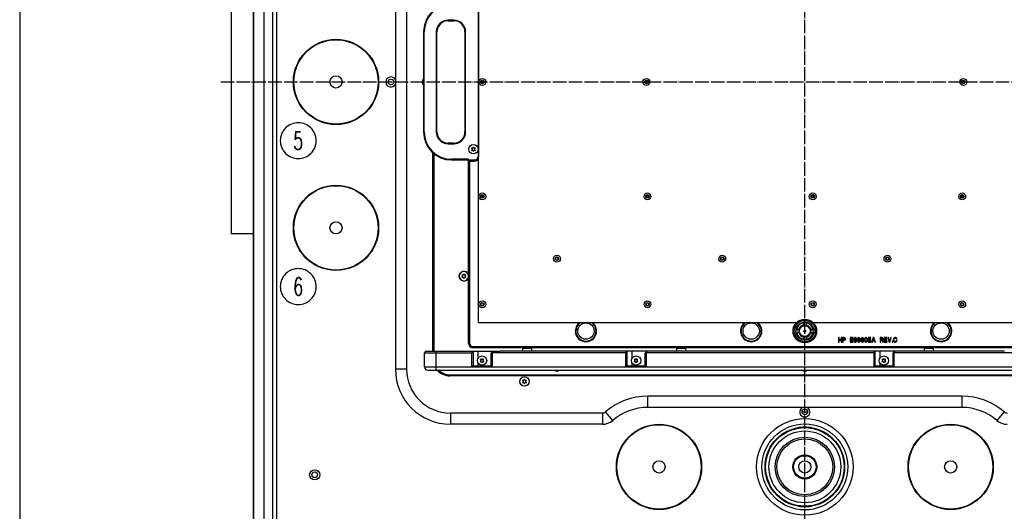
# Model space of a CAD drawing. Extents: x -1763 to 4575, y -3429 to 1051.
# Tile 171 of 174: x 3200 to 4078, y -523 to -85. Entities that reach past the tile are written whole.
import ezdxf

# ---------------------------------------------------------------- set-up
doc = ezdxf.new("R2010")
doc.units = 0
doc.linetypes.add('DOT_CENTER', pattern=[14, 12, -1, 0, -1])
doc.layers.get('0').update_dxf_attribs({"linetype": 'CONTINUOUS'})
doc.layers.add('1', color=7, linetype='CONTINUOUS')
doc.layers.add('VOLL3', color=7, linetype='CONTINUOUS')
doc.styles.add('CONVERTER_1', font='txt.shx', dxfattribs={"width": 0.63})

# ---------------------------------------------------------------- blocks, each defined once
blk = doc.blocks.new('GABEL_TOP__597', base_point=(3379.33, 771.98))
at = {"layer": '1', "color": 3, "linetype": 'DOT_CENTER'}
for p, q in [((3900, -660.67), (3900, 380.67)), ((3379.33, -140), (4420.67, -140))]:
    blk.add_line(p, q, dxfattribs=at)
at = {"layer": '1', "color": 3, "linetype": 'CONTINUOUS'}
for p, q in [((3408.55, -275), (3408.45, 251.95)), ((3388.55, -275), (3408.55, -275))]:
    blk.add_line(p, q, dxfattribs=at)
at = {"layer": 'VOLL3', "color": 3, "linetype": 'CONTINUOUS'}
blk.add_line((3388.55, 486.45), (3388.55, -275), dxfattribs=at)
blk = doc.blocks.new('MANI_TOPVIEW__598', base_point=(3048.16, 2211.42))
at = {"layer": '1'}
blk.add_blockref('GABEL_TOP__597', (3379.33, 771.98), dxfattribs=at)
blk = doc.blocks.new('TH_B__599', base_point=(4283.11, 1752.2))
at = {"color": 7, "linetype": 'CONTINUOUS'}
for p, q in [((3408.85, -546.65), (3408.85, 266.65)), ((3417.85, -546.65), (3417.85, 266.65)), ((3425.26, 266.66), (3425.26, -546.66)), ((3429.12, -546.61), (3429.12, 266.61)), ((3408.55, -531.95), (3408.55, 251.95)), ((3535, 116), (3535, -396)), ((3545, 116), (3545, -396)), ((3609.17, -354.63), (3609.17, 74.63)), ((3609, -74), (3609, -206)), ((3587, -84.9), (3582, -84.9)), ((3582, -85.5), (3582, -84.9)), ((3582, -85.5), (3587, -85.5)), ((3587, -84.9), (3587, -85.5)), ((3560, -95.5), (3560, -184.5)), ((3560.6, -95.5), (3560, -95.5)), ((3560.6, -184.5), (3560.6, -95.5)), ((3571.4, -95.5), (3571.4, -184.5)), ((3571.4, -95.5), (3572, -95.5)), ((3572, -184.5), (3572, -95.5)), ((3597, -95.5), (3597, -184.5)), ((3597.6, -95.5), (3597, -95.5)), ((3597.6, -184.5), (3597.6, -95.5)), ((3560.6, -184.5), (3560, -184.5)), ((3571.4, -184.5), (3572, -184.5)), ((3597, -184.5), (3597.6, -184.5)), ((3587, -194.5), (3582, -194.5)), ((3582, -194.5), (3582, -195.1)), ((3582, -195.1), (3587, -195.1)), ((3587, -195.1), (3587, -194.5)), ((3604, -199.13), (3602.77, -199)), ((3602.77, -199), (3603.5, -200)), ((3603.5, -200), (3602.77, -201)), ((3602.77, -201), (3604, -200.87)), ((3604.5, -198), (3604, -199.13)), ((3604, -200.87), (3604.5, -202)), ((3605, -199.13), (3604.5, -198)), ((3604.5, -202), (3605, -200.87)), ((3606.23, -199), (3605, -199.13)), ((3605, -200.87), (3606.23, -201)), ((3605.5, -200), (3606.23, -199)), ((3606.23, -201), (3605.5, -200)), ((3568.2, -379.8), (3568.2, -203.01)), ((3569.1, -203.79), (3569.1, -379.8)), ((3600, -208.9), (3585, -208.9)), ((3585, -208.9), (3585, -209.5)), ((3585, -209.5), (3605.5, -209.5)), ((3600, -372.8), (3600, -208.9)), ((3600, -210), (3605.5, -210)), ((3601, -210.5), (3600.5, -210)), ((3601, -210.5), (3605.5, -210.5)), ((3601, -210.5), (3601, -218.7)), ((3605.5, -210.5), (3605.5, -210)), ((3601, -218.7), (3601, -357.1)), ((3613.49, -242.28), (3613.61, -242.28)), ((3613.49, -242.48), (3613.54, -242.48)), ((3760.81, -242.28), (3760.93, -242.28)), ((3760.81, -242.48), (3760.86, -242.48)), ((3908.13, -242.28), (3908.25, -242.28)), ((3908.13, -242.48), (3908.18, -242.48)), ((4039.07, -242.28), (4039.19, -242.28)), ((4039.14, -242.48), (4039.19, -242.48)), ((3595.5, -312.18), (3594.27, -312.05)), ((3594.27, -312.05), (3595, -313.05)), ((3595, -313.05), (3594.27, -314.05)), ((3594.27, -314.05), (3595.5, -313.92)), ((3596, -311.05), (3595.5, -312.18)), ((3595.5, -313.92), (3596, -315.05)), ((3596.5, -312.18), (3596, -311.05)), ((3596, -315.05), (3596.5, -313.92)), ((3597.73, -312.05), (3596.5, -312.18)), ((3596.5, -313.92), (3597.73, -314.05)), ((3597, -313.05), (3597.73, -312.05)), ((3597.73, -314.05), (3597, -313.05)), ((3601, -357.1), (3601, -372.8)), ((3892.92, -354.63), (3609.17, -354.63)), ((3898.5, -354.74), (3898.5, -354.09)), ((3898.5, -354.74), (3898.5, -356.71)), ((3898.5, -356.71), (3898.5, -357.18)), ((3898.5, -357.2), (3898.5, -357.18)), ((3898.8, -356.73), (3898.8, -354.04)), ((3901.2, -354.04), (3901.2, -356.73)), ((3901.5, -357.2), (3901.5, -354.09)), ((4190.83, -354.63), (3907.08, -354.63)), ((3892.07, -360.77), (3894.75, -360.77)), ((3894.75, -363.17), (3892.07, -363.17)), ((3895.23, -360.47), (3892.12, -360.47)), ((3895.23, -363.47), (3892.12, -363.47)), ((3898.5, -366.74), (3898.5, -369.85)), ((3898.8, -369.91), (3898.8, -367.22)), ((3901.2, -367.22), (3901.2, -369.91)), ((3901.5, -366.74), (3901.5, -369.85)), ((3907.88, -360.47), (3904.77, -360.47)), ((3904.77, -363.47), (3907.88, -363.47)), ((3905.25, -360.77), (3907.93, -360.77)), ((3907.93, -363.17), (3905.25, -363.17)), ((3930.5, -367.8), (3930, -367.8)), ((3930, -367.8), (3930, -371.8)), ((3930.5, -369.5), (3930.5, -367.8)), ((3932.34, -367.8), (3932.34, -369.5)), ((3932.83, -367.8), (3932.34, -367.8)), ((3932.83, -371.8), (3932.83, -367.8)), ((3935.13, -367.8), (3933.55, -367.8)), ((3933.55, -367.8), (3933.55, -371.8)), ((3934.05, -369.7), (3934.05, -368.3)), ((3934.05, -368.3), (3934.99, -368.3)), ((3934.99, -368.3), (3935.26, -368.35)), ((3935.49, -367.85), (3935.13, -367.8)), ((3935.26, -368.35), (3935.49, -368.45)), ((3935.76, -368), (3935.49, -367.85)), ((3935.49, -368.45), (3935.62, -368.6)), ((3935.62, -368.6), (3935.71, -368.85)), ((3935.94, -368.2), (3935.76, -368)), ((3936.12, -368.5), (3935.94, -368.2)), ((3936.16, -368.85), (3936.12, -368.5)), ((3943.05, -367.8), (3940.48, -367.8)), ((3940.48, -367.8), (3940.48, -371.8)), ((3940.98, -369.5), (3940.98, -368.3)), ((3940.98, -368.3), (3943.05, -368.3)), ((3943.05, -368.3), (3943.05, -367.8)), ((3943.99, -368.6), (3943.9, -368.85)), ((3944.08, -368.4), (3943.99, -368.6)), ((3944.22, -368.2), (3944.08, -368.4)), ((3944.35, -368.05), (3944.22, -368.2)), ((3944.49, -367.95), (3944.35, -368.05)), ((3944.44, -368.7), (3944.53, -368.55)), ((3944.71, -367.85), (3944.49, -367.95)), ((3944.53, -368.55), (3944.71, -368.4)), ((3944.89, -367.8), (3944.71, -367.85)), ((3944.71, -368.4), (3944.89, -368.3)), ((3945.21, -367.8), (3944.89, -367.8)), ((3944.89, -368.3), (3945.21, -368.3)), ((3945.39, -367.85), (3945.21, -367.8)), ((3945.21, -368.3), (3945.39, -368.4)), ((3945.61, -367.95), (3945.39, -367.85)), ((3945.39, -368.4), (3945.57, -368.55)), ((3945.57, -368.55), (3945.66, -368.7)), ((3945.75, -368.05), (3945.61, -367.95)), ((3945.88, -368.2), (3945.75, -368.05)), ((3946.02, -368.4), (3945.88, -368.2)), ((3946.11, -368.6), (3946.02, -368.4)), ((3946.15, -368.85), (3946.11, -368.6)), ((3947.01, -368.6), (3946.92, -368.9)), ((3947.1, -368.4), (3947.01, -368.6)), ((3947.23, -368.2), (3947.1, -368.4)), ((3947.37, -368.05), (3947.23, -368.2)), ((3947.5, -367.95), (3947.37, -368.05)), ((3947.46, -368.7), (3947.55, -368.55)), ((3947.73, -367.85), (3947.5, -367.95)), ((3947.55, -368.55), (3947.73, -368.4)), ((3947.95, -367.8), (3947.73, -367.85)), ((3947.73, -368.4), (3947.95, -368.3)), ((3948.18, -367.8), (3947.95, -367.8)), ((3947.95, -368.3), (3948.18, -368.3)), ((3948.4, -367.85), (3948.18, -367.8)), ((3948.18, -368.3), (3948.4, -368.4)), ((3948.63, -367.95), (3948.4, -367.85)), ((3948.4, -368.4), (3948.58, -368.55)), ((3948.58, -368.55), (3948.67, -368.7)), ((3948.76, -368.05), (3948.63, -367.95)), ((3948.9, -368.2), (3948.76, -368.05)), ((3949.03, -368.4), (3948.9, -368.2)), ((3949.12, -368.6), (3949.03, -368.4)), ((3949.21, -368.85), (3949.12, -368.6)), ((3950.25, -368.5), (3950.2, -368.75)), ((3950.43, -368.2), (3950.25, -368.5)), ((3950.61, -368), (3950.43, -368.2)), ((3950.88, -367.85), (3950.61, -368)), ((3950.7, -368.75), (3950.74, -368.6)), ((3950.74, -368.6), (3950.83, -368.45)), ((3950.83, -368.45), (3950.97, -368.35)), ((3951.1, -367.8), (3950.88, -367.85)), ((3950.97, -368.35), (3951.15, -368.3)), ((3951.37, -367.8), (3951.1, -367.8)), ((3951.15, -368.3), (3951.33, -368.3)), ((3951.33, -368.3), (3951.51, -368.35)), ((3951.6, -367.85), (3951.37, -367.8)), ((3951.51, -368.35), (3951.64, -368.45)), ((3951.87, -368), (3951.6, -367.85)), ((3951.64, -368.45), (3951.73, -368.6)), ((3951.73, -368.6), (3951.78, -368.75)), ((3952.05, -368.2), (3951.87, -368)), ((3952.23, -368.5), (3952.05, -368.2)), ((3952.27, -368.75), (3952.23, -368.5)), ((3953.35, -368.6), (3953.26, -368.85)), ((3953.44, -368.4), (3953.35, -368.6)), ((3953.58, -368.2), (3953.44, -368.4)), ((3953.71, -368.05), (3953.58, -368.2)), ((3953.85, -367.95), (3953.71, -368.05)), ((3953.8, -368.7), (3953.89, -368.55)), ((3954.07, -367.85), (3953.85, -367.95)), ((3953.89, -368.55), (3954.07, -368.4)), ((3954.25, -367.8), (3954.07, -367.85)), ((3954.07, -368.4), (3954.25, -368.3)), ((3954.57, -367.8), (3954.25, -367.8)), ((3954.25, -368.3), (3954.57, -368.3)), ((3954.75, -367.85), (3954.57, -367.8)), ((3954.57, -368.3), (3954.75, -368.4)), ((3954.97, -367.95), (3954.75, -367.85)), ((3954.75, -368.4), (3954.93, -368.55)), ((3954.93, -368.55), (3955.02, -368.7)), ((3955.11, -368.05), (3954.97, -367.95)), ((3955.24, -368.2), (3955.11, -368.05)), ((3955.38, -368.4), (3955.24, -368.2)), ((3955.47, -368.6), (3955.38, -368.4)), ((3955.56, -368.85), (3955.47, -368.6)), ((3958.93, -367.8), (3956.37, -367.8)), ((3956.37, -367.8), (3956.37, -371.8)), ((3956.86, -369.5), (3956.86, -368.3)), ((3956.86, -368.3), (3958.93, -368.3)), ((3958.93, -368.3), (3958.93, -367.8)), ((3961, -367.8), (3959.7, -371.8)), ((3960.73, -370.1), (3961.27, -368.5)), ((3961.54, -367.8), (3961, -367.8)), ((3961.27, -368.5), (3961.86, -370.1)), ((3962.85, -371.8), (3961.54, -367.8)), ((3968.74, -367.8), (3967.17, -367.8)), ((3967.17, -367.8), (3967.17, -371.8)), ((3967.66, -369.7), (3967.66, -368.3)), ((3967.66, -368.3), (3968.61, -368.3)), ((3968.61, -368.3), (3968.88, -368.35)), ((3969.1, -367.85), (3968.74, -367.8)), ((3968.88, -368.35), (3969.1, -368.45)), ((3969.37, -368), (3969.1, -367.85)), ((3969.1, -368.45), (3969.24, -368.6)), ((3969.24, -368.6), (3969.33, -368.85)), ((3969.55, -368.2), (3969.37, -368)), ((3969.73, -368.5), (3969.55, -368.2)), ((3969.78, -368.85), (3969.73, -368.5)), ((3973.24, -367.8), (3970.68, -367.8)), ((3970.68, -367.8), (3970.68, -371.8)), ((3971.17, -368.3), (3973.24, -368.3)), ((3971.17, -369.5), (3971.17, -368.3)), ((3973.24, -368.3), (3973.24, -367.8)), ((3974.5, -367.8), (3974.01, -367.8)), ((3974.01, -367.8), (3975.27, -371.8)), ((3975.54, -371.05), (3974.5, -367.8)), ((3976.57, -367.8), (3975.54, -371.05)), ((3975.81, -371.8), (3977.07, -367.8)), ((3977.07, -367.8), (3976.57, -367.8)), ((3979.23, -368.58), (3979.05, -368.88)), ((3979.41, -368.33), (3979.23, -368.58)), ((3979.68, -368.08), (3979.41, -368.33)), ((3979.63, -368.78), (3979.77, -368.63)), ((3979.86, -367.98), (3979.68, -368.08)), ((3979.77, -368.63), (3979.9, -368.53)), ((3980.17, -367.88), (3979.86, -367.98)), ((3979.9, -368.53), (3980.17, -368.43)), ((3980.44, -367.83), (3980.17, -367.88)), ((3980.17, -368.43), (3980.44, -368.38)), ((3980.71, -367.83), (3980.44, -367.83)), ((3980.44, -368.38), (3980.71, -368.38)), ((3980.98, -367.88), (3980.71, -367.83)), ((3980.71, -368.38), (3980.98, -368.43)), ((3981.3, -367.98), (3980.98, -367.88)), ((3980.98, -368.43), (3981.25, -368.53)), ((3981.25, -368.53), (3981.43, -368.68)), ((3981.57, -368.13), (3981.3, -367.98)), ((3981.43, -368.68), (3981.57, -368.88)), ((3981.79, -368.33), (3981.57, -368.13)), ((3982.02, -368.73), (3981.79, -368.33)), ((3600, -372.8), (3601, -372.8)), ((3604, -375.8), (4196, -375.8)), ((3604, -376.8), (3604, -375.8)), ((4196, -376.8), (3604, -376.8)), ((3648.39, -377), (3648.19, -377.2)), ((3648.19, -377.2), (3656.19, -377.2)), ((3648.19, -377.2), (3648.19, -379.8)), ((3648.39, -377), (3655.99, -377)), ((3649.69, -376.8), (3649.69, -377)), ((3654.69, -376.8), (3654.69, -377)), ((3655.99, -377), (3656.19, -377.2)), ((3656.19, -377.2), (3656.19, -379.8)), ((3785.71, -377), (3785.51, -377.2)), ((3785.51, -377.2), (3785.51, -379.8)), ((3785.51, -377.2), (3793.51, -377.2)), ((3785.71, -377), (3793.31, -377)), ((3787.01, -376.8), (3787.01, -377)), ((3792.01, -376.8), (3792.01, -377)), ((3793.31, -377), (3793.51, -377.2)), ((3793.51, -377.2), (3793.51, -379.8)), ((3930, -371.8), (3930.5, -371.8)), ((3932.34, -369.5), (3930.5, -369.5)), ((3930.5, -371.8), (3930.5, -370)), ((3930.5, -370), (3932.34, -370)), ((3932.34, -370), (3932.34, -371.8)), ((3932.34, -371.8), (3932.83, -371.8)), ((3933.55, -371.8), (3934.05, -371.8)), ((3934.99, -369.7), (3934.05, -369.7)), ((3934.05, -371.8), (3934.05, -370.2)), ((3934.05, -370.2), (3935.13, -370.2)), ((3935.26, -369.65), (3934.99, -369.7)), ((3935.13, -370.2), (3935.49, -370.15)), ((3935.49, -369.55), (3935.26, -369.65)), ((3935.62, -369.4), (3935.49, -369.55)), ((3935.49, -370.15), (3935.76, -370)), ((3935.71, -369.15), (3935.62, -369.4)), ((3935.71, -368.85), (3935.71, -369.15)), ((3935.76, -370), (3935.94, -369.8)), ((3935.94, -369.8), (3936.12, -369.5)), ((3936.12, -369.5), (3936.16, -369.15)), ((3936.16, -369.15), (3936.16, -368.85)), ((3940.48, -371.8), (3943.09, -371.8)), ((3942.87, -369.5), (3940.98, -369.5)), ((3940.98, -371.3), (3940.98, -370)), ((3940.98, -370), (3942.87, -370)), ((3943.09, -371.3), (3940.98, -371.3)), ((3942.87, -370), (3942.87, -369.5)), ((3943.09, -371.8), (3943.09, -371.3)), ((3943.86, -369.15), (3943.81, -369.6)), ((3943.81, -369.6), (3943.81, -370)), ((3943.81, -370), (3943.86, -370.45)), ((3943.9, -368.85), (3943.86, -369.15)), ((3943.86, -370.45), (3943.9, -370.75)), ((3943.9, -370.75), (3943.99, -371)), ((3943.99, -371), (3944.08, -371.2)), ((3944.08, -371.2), (3944.22, -371.4)), ((3944.22, -371.4), (3944.35, -371.55)), ((3944.26, -369.65), (3944.35, -368.95)), ((3944.49, -369.4), (3944.26, -369.65)), ((3944.35, -368.95), (3944.44, -368.7)), ((3944.35, -370.35), (3944.44, -370.1)), ((3944.35, -370.65), (3944.35, -370.35)), ((3944.44, -370.9), (3944.35, -370.65)), ((3944.35, -371.55), (3944.49, -371.65)), ((3944.44, -370.1), (3944.53, -369.95)), ((3944.53, -371.05), (3944.44, -370.9)), ((3944.71, -369.25), (3944.49, -369.4)), ((3944.49, -371.65), (3944.71, -371.75)), ((3944.53, -369.95), (3944.71, -369.8)), ((3944.71, -371.2), (3944.53, -371.05)), ((3944.94, -369.2), (3944.71, -369.25)), ((3944.71, -369.8), (3944.94, -369.7)), ((3944.94, -371.3), (3944.71, -371.2)), ((3944.71, -371.75), (3944.94, -371.8)), ((3945.16, -369.2), (3944.94, -369.2)), ((3944.94, -369.7), (3945.16, -369.7)), ((3945.16, -371.3), (3944.94, -371.3)), ((3944.94, -371.8), (3945.16, -371.8)), ((3945.39, -369.25), (3945.16, -369.2)), ((3945.16, -369.7), (3945.39, -369.8)), ((3945.39, -371.2), (3945.16, -371.3)), ((3945.16, -371.8), (3945.39, -371.75)), ((3945.61, -369.35), (3945.39, -369.25)), ((3945.39, -369.8), (3945.57, -369.95)), ((3945.57, -371.05), (3945.39, -371.2)), ((3945.39, -371.75), (3945.61, -371.65)), ((3945.57, -369.95), (3945.66, -370.1)), ((3945.66, -370.9), (3945.57, -371.05)), ((3945.75, -369.45), (3945.61, -369.35)), ((3945.61, -371.65), (3945.75, -371.55)), ((3945.66, -368.7), (3945.7, -368.95)), ((3945.66, -370.1), (3945.75, -370.35)), ((3945.75, -370.65), (3945.66, -370.9)), ((3945.7, -368.95), (3946.15, -368.95)), ((3945.88, -369.6), (3945.75, -369.45)), ((3945.75, -370.35), (3945.75, -370.65)), ((3945.75, -371.55), (3945.88, -371.4)), ((3946.02, -369.8), (3945.88, -369.6)), ((3945.88, -371.4), (3946.02, -371.2)), ((3946.11, -370), (3946.02, -369.8)), ((3946.02, -371.2), (3946.11, -371)), ((3946.2, -370.3), (3946.11, -370)), ((3946.11, -371), (3946.2, -370.7)), ((3946.15, -368.95), (3946.15, -368.85)), ((3946.2, -370.7), (3946.2, -370.3)), ((3946.92, -368.9), (3946.92, -369.3)), ((3946.92, -369.3), (3947.01, -369.6)), ((3947.41, -370.65), (3946.96, -370.65)), ((3946.96, -370.65), (3946.96, -370.75)), ((3946.96, -370.75), (3947.01, -371)), ((3947.01, -369.6), (3947.1, -369.8)), ((3947.01, -371), (3947.1, -371.2)), ((3947.1, -369.8), (3947.23, -370)), ((3947.1, -371.2), (3947.23, -371.4)), ((3947.23, -370), (3947.37, -370.15)), ((3947.23, -371.4), (3947.37, -371.55)), ((3947.37, -368.95), (3947.46, -368.7)), ((3947.37, -369.25), (3947.37, -368.95)), ((3947.46, -369.5), (3947.37, -369.25)), ((3947.37, -370.15), (3947.5, -370.25)), ((3947.37, -371.55), (3947.5, -371.65)), ((3947.46, -370.9), (3947.41, -370.65)), ((3947.55, -369.65), (3947.46, -369.5)), ((3947.55, -371.05), (3947.46, -370.9)), ((3947.5, -370.25), (3947.73, -370.35)), ((3947.5, -371.65), (3947.73, -371.75)), ((3947.73, -369.8), (3947.55, -369.65)), ((3947.73, -371.2), (3947.55, -371.05)), ((3947.95, -369.9), (3947.73, -369.8)), ((3947.73, -370.35), (3947.95, -370.4)), ((3947.91, -371.3), (3947.73, -371.2)), ((3947.73, -371.75), (3947.91, -371.8)), ((3948.22, -371.3), (3947.91, -371.3)), ((3947.91, -371.8), (3948.22, -371.8)), ((3948.18, -369.9), (3947.95, -369.9)), ((3947.95, -370.4), (3948.18, -370.4)), ((3948.4, -369.8), (3948.18, -369.9)), ((3948.18, -370.4), (3948.4, -370.35)), ((3948.4, -371.2), (3948.22, -371.3)), ((3948.22, -371.8), (3948.4, -371.75)), ((3948.58, -369.65), (3948.4, -369.8)), ((3948.4, -370.35), (3948.63, -370.2)), ((3948.58, -371.05), (3948.4, -371.2)), ((3948.4, -371.75), (3948.63, -371.65)), ((3948.67, -369.5), (3948.58, -369.65)), ((3948.67, -370.9), (3948.58, -371.05)), ((3948.63, -370.2), (3948.85, -369.95)), ((3948.63, -371.65), (3948.76, -371.55)), ((3948.67, -368.7), (3948.76, -368.95)), ((3948.76, -369.25), (3948.67, -369.5)), ((3948.76, -370.65), (3948.67, -370.9)), ((3948.76, -368.95), (3948.76, -369.25)), ((3948.85, -369.95), (3948.76, -370.65)), ((3948.76, -371.55), (3948.9, -371.4)), ((3948.9, -371.4), (3949.03, -371.2)), ((3949.03, -371.2), (3949.12, -371)), ((3949.12, -371), (3949.21, -370.75)), ((3949.26, -369.15), (3949.21, -368.85)), ((3949.21, -370.75), (3949.26, -370.45)), ((3949.3, -369.6), (3949.26, -369.15)), ((3949.26, -370.45), (3949.3, -370)), ((3949.3, -370), (3949.3, -369.6)), ((3950.11, -370.1), (3950.02, -370.45)), ((3950.02, -370.45), (3950.02, -370.7)), ((3950.02, -370.7), (3950.11, -371.05)), ((3950.29, -369.8), (3950.11, -370.1)), ((3950.11, -371.05), (3950.25, -371.3)), ((3950.2, -368.75), (3950.2, -368.95)), ((3950.2, -368.95), (3950.25, -369.2)), ((3950.25, -369.2), (3950.43, -369.5)), ((3950.25, -371.3), (3950.47, -371.55)), ((3950.52, -369.6), (3950.29, -369.8)), ((3950.43, -369.5), (3950.52, -369.6)), ((3950.47, -371.55), (3950.74, -371.7)), ((3950.56, -370.45), (3950.61, -370.25)), ((3950.56, -370.65), (3950.56, -370.45)), ((3950.61, -370.85), (3950.56, -370.65)), ((3950.61, -370.25), (3950.74, -370.05)), ((3950.74, -371.05), (3950.61, -370.85)), ((3950.7, -368.95), (3950.7, -368.75)), ((3950.74, -369.1), (3950.7, -368.95)), ((3950.83, -369.25), (3950.74, -369.1)), ((3950.74, -370.05), (3950.92, -369.9)), ((3950.92, -371.2), (3950.74, -371.05)), ((3950.74, -371.7), (3951.1, -371.8)), ((3950.97, -369.35), (3950.83, -369.25)), ((3950.92, -369.9), (3951.15, -369.85)), ((3951.15, -371.25), (3950.92, -371.2)), ((3951.15, -369.4), (3950.97, -369.35)), ((3951.1, -371.8), (3951.37, -371.8)), ((3951.33, -369.4), (3951.15, -369.4)), ((3951.15, -369.85), (3951.33, -369.85)), ((3951.33, -371.25), (3951.15, -371.25)), ((3951.51, -369.35), (3951.33, -369.4)), ((3951.33, -369.85), (3951.55, -369.9)), ((3951.55, -371.2), (3951.33, -371.25)), ((3951.37, -371.8), (3951.73, -371.7)), ((3951.64, -369.25), (3951.51, -369.35)), ((3951.55, -369.9), (3951.73, -370.05)), ((3951.73, -371.05), (3951.55, -371.2)), ((3951.73, -369.1), (3951.64, -369.25)), ((3951.78, -368.95), (3951.73, -369.1)), ((3951.73, -370.05), (3951.87, -370.25)), ((3951.87, -370.85), (3951.73, -371.05)), ((3951.73, -371.7), (3952, -371.55)), ((3951.78, -368.75), (3951.78, -368.95)), ((3951.87, -370.25), (3951.91, -370.45)), ((3951.91, -370.65), (3951.87, -370.85)), ((3951.91, -370.45), (3951.91, -370.65)), ((3951.96, -369.6), (3952.05, -369.5)), ((3952.18, -369.8), (3951.96, -369.6)), ((3952, -371.55), (3952.23, -371.3)), ((3952.05, -369.5), (3952.23, -369.2)), ((3952.36, -370.1), (3952.18, -369.8)), ((3952.23, -369.2), (3952.27, -368.95)), ((3952.23, -371.3), (3952.36, -371.05)), ((3952.27, -368.95), (3952.27, -368.75)), ((3952.45, -370.45), (3952.36, -370.1)), ((3952.36, -371.05), (3952.45, -370.7)), ((3952.45, -370.7), (3952.45, -370.45)), ((3953.22, -369.15), (3953.17, -369.6)), ((3953.17, -369.6), (3953.17, -370)), ((3953.17, -370), (3953.22, -370.45)), ((3953.26, -368.85), (3953.22, -369.15)), ((3953.22, -370.45), (3953.26, -370.75)), ((3953.26, -370.75), (3953.35, -371)), ((3953.35, -371), (3953.44, -371.2)), ((3953.44, -371.2), (3953.58, -371.4)), ((3953.58, -371.4), (3953.71, -371.55)), ((3953.67, -369.5), (3953.71, -368.95)), ((3953.67, -370.1), (3953.67, -369.5)), ((3953.71, -370.65), (3953.67, -370.1)), ((3953.71, -368.95), (3953.8, -368.7)), ((3953.8, -370.9), (3953.71, -370.65)), ((3953.71, -371.55), (3953.85, -371.65)), ((3953.89, -371.05), (3953.8, -370.9)), ((3953.85, -371.65), (3954.07, -371.75)), ((3954.07, -371.2), (3953.89, -371.05)), ((3954.25, -371.3), (3954.07, -371.2)), ((3954.07, -371.75), (3954.25, -371.8)), ((3954.57, -371.3), (3954.25, -371.3)), ((3954.25, -371.8), (3954.57, -371.8)), ((3954.75, -371.2), (3954.57, -371.3)), ((3954.57, -371.8), (3954.75, -371.75)), ((3954.93, -371.05), (3954.75, -371.2)), ((3954.75, -371.75), (3954.97, -371.65)), ((3955.02, -370.9), (3954.93, -371.05)), ((3954.97, -371.65), (3955.11, -371.55)), ((3955.02, -368.7), (3955.11, -368.95)), ((3955.11, -370.65), (3955.02, -370.9)), ((3955.11, -368.95), (3955.15, -369.5)), ((3955.15, -370.1), (3955.11, -370.65)), ((3955.11, -371.55), (3955.24, -371.4)), ((3955.15, -369.5), (3955.15, -370.1)), ((3955.24, -371.4), (3955.38, -371.2)), ((3955.38, -371.2), (3955.47, -371)), ((3955.47, -371), (3955.56, -370.75)), ((3955.6, -369.15), (3955.56, -368.85)), ((3955.56, -370.75), (3955.6, -370.45)), ((3955.65, -369.6), (3955.6, -369.15)), ((3955.6, -370.45), (3955.65, -370)), ((3955.65, -370), (3955.65, -369.6)), ((3956.37, -371.8), (3958.98, -371.8)), ((3958.75, -369.5), (3956.86, -369.5)), ((3956.86, -371.3), (3956.86, -370)), ((3956.86, -370), (3958.75, -370)), ((3958.98, -371.3), (3956.86, -371.3)), ((3958.75, -370), (3958.75, -369.5)), ((3958.98, -371.8), (3958.98, -371.3)), ((3959.7, -371.8), (3960.19, -371.8)), ((3960.19, -371.8), (3960.6, -370.6)), ((3960.6, -370.6), (3961.95, -370.6)), ((3961.86, -370.1), (3960.73, -370.1)), ((3961.95, -370.6), (3962.35, -371.8)), ((3962.35, -371.8), (3962.85, -371.8)), ((3967.17, -371.8), (3967.66, -371.8)), ((3968.61, -369.7), (3967.66, -369.7)), ((3967.66, -370.2), (3968.52, -370.2)), ((3967.66, -371.8), (3967.66, -370.2)), ((3968.52, -370.2), (3968.79, -370.25)), ((3968.88, -369.65), (3968.61, -369.7)), ((3968.79, -370.25), (3969.01, -370.35)), ((3969.1, -369.55), (3968.88, -369.65)), ((3969.01, -370.35), (3969.15, -370.5)), ((3969.24, -369.4), (3969.1, -369.55)), ((3969.15, -370.5), (3969.24, -370.75)), ((3969.33, -369.15), (3969.24, -369.4)), ((3969.24, -370.75), (3969.24, -371.05)), ((3969.24, -371.05), (3969.28, -371.45)), ((3969.28, -371.45), (3969.37, -371.8)), ((3969.33, -368.85), (3969.33, -369.15)), ((3969.33, -369.95), (3969.55, -369.8)), ((3969.55, -370.1), (3969.33, -369.95)), ((3969.37, -371.8), (3969.96, -371.8)), ((3969.55, -369.8), (3969.73, -369.5)), ((3969.73, -370.4), (3969.55, -370.1)), ((3969.73, -369.5), (3969.78, -369.15)), ((3969.78, -370.75), (3969.73, -370.4)), ((3969.78, -369.15), (3969.78, -368.85)), ((3969.78, -371.05), (3969.78, -370.75)), ((3969.82, -371.4), (3969.78, -371.05)), ((3969.96, -371.8), (3969.82, -371.4)), ((3970.68, -371.8), (3973.29, -371.8)), ((3973.06, -369.5), (3971.17, -369.5)), ((3971.17, -370), (3973.06, -370)), ((3971.17, -371.3), (3971.17, -370)), ((3973.29, -371.3), (3971.17, -371.3)), ((3973.06, -370), (3973.06, -369.5)), ((3973.29, -371.8), (3973.29, -371.3)), ((3975.27, -371.8), (3975.81, -371.8)), ((3978.33, -371.2), (3977.79, -371.2)), ((3977.79, -371.2), (3977.79, -371.8)), ((3977.79, -371.8), (3978.33, -371.8)), ((3978.33, -371.8), (3978.33, -371.2)), ((3978.91, -369.33), (3978.87, -369.68)), ((3978.87, -369.68), (3978.87, -369.98)), ((3978.87, -369.98), (3978.91, -370.33)), ((3979.05, -368.88), (3978.91, -369.33)), ((3978.91, -370.33), (3979.05, -370.78)), ((3979.05, -370.78), (3979.23, -371.08)), ((3979.23, -371.08), (3979.41, -371.33)), ((3979.36, -369.68), (3979.41, -369.33)), ((3979.36, -369.98), (3979.36, -369.68)), ((3979.41, -370.33), (3979.36, -369.98)), ((3979.41, -369.33), (3979.5, -369.03)), ((3979.5, -370.63), (3979.41, -370.33)), ((3979.41, -371.33), (3979.68, -371.58)), ((3979.5, -369.03), (3979.63, -368.78)), ((3979.63, -370.88), (3979.5, -370.63)), ((3979.77, -371.03), (3979.63, -370.88)), ((3979.68, -371.58), (3979.86, -371.68)), ((3979.9, -371.13), (3979.77, -371.03)), ((3979.86, -371.68), (3980.17, -371.78)), ((3980.17, -371.23), (3979.9, -371.13)), ((3980.44, -371.28), (3980.17, -371.23)), ((3980.17, -371.78), (3980.44, -371.83)), ((3980.71, -371.28), (3980.44, -371.28)), ((3980.44, -371.83), (3980.71, -371.83)), ((3980.98, -371.23), (3980.71, -371.28)), ((3980.71, -371.83), (3980.98, -371.78)), ((3981.25, -371.13), (3980.98, -371.23)), ((3980.98, -371.78), (3981.3, -371.68)), ((3981.39, -371.03), (3981.25, -371.13)), ((3981.3, -371.68), (3981.48, -371.58)), ((3981.52, -370.88), (3981.39, -371.03)), ((3981.48, -371.58), (3981.75, -371.33)), ((3981.66, -370.63), (3981.52, -370.88)), ((3981.57, -368.88), (3981.7, -369.23)), ((3981.75, -370.23), (3981.66, -370.63)), ((3981.7, -369.23), (3982.15, -369.13)), ((3982.24, -370.23), (3981.75, -370.23)), ((3981.75, -371.33), (3981.97, -371.03)), ((3981.97, -371.03), (3982.11, -370.73)), ((3982.15, -369.13), (3982.02, -368.73)), ((3982.11, -370.73), (3982.24, -370.23)), ((4006.69, -377), (4006.49, -377.2)), ((4006.49, -377.2), (4006.49, -379.8)), ((4006.49, -377.2), (4014.49, -377.2)), ((4006.69, -377), (4014.29, -377)), ((4007.99, -376.8), (4007.99, -377)), ((4012.99, -376.8), (4012.99, -377)), ((4014.29, -377), (4014.49, -377.2)), ((4014.49, -377.2), (4014.49, -379.8)), ((3561, -381.3), (3603.19, -381.3)), ((3561, -393.8), (3561, -381.3)), ((3562.5, -379.8), (3628.19, -379.8)), ((3571, -379.8), (3571, -396.8)), ((3603.19, -393.3), (3603.19, -381.3)), ((3604.19, -379.8), (3604.19, -393.3)), ((3608.69, -386.07), (3608.69, -379.8)), ((3620.19, -381.8), (3621.13, -380.86)), ((3620.19, -381.8), (3620.19, -393.3)), ((3621.13, -380.86), (3622.19, -379.8)), ((3621.19, -381.3), (3621.19, -393.3)), ((3740.51, -381.3), (3621.19, -381.3)), ((3636.02, -379.8), (3628.19, -379.8)), ((3636.19, -379.8), (3636.02, -379.8)), ((3677.29, -379.8), (3636.19, -379.8)), ((3656.19, -379.8), (3656.02, -379.8)), ((3677.29, -379.8), (3657.29, -379.8)), ((3682.02, -379.8), (3677.29, -379.8)), ((3702.02, -379.8), (3677.29, -379.8)), ((3741.51, -379.8), (3682.02, -379.8)), ((3740.51, -393.3), (3740.51, -381.3)), ((3773.51, -379.8), (3741.51, -379.8)), ((3741.51, -393.3), (3741.51, -379.8)), ((3746.01, -386.07), (3746.01, -379.8)), ((3757.51, -381.8), (3758.45, -380.86)), ((3757.51, -393.3), (3757.51, -381.8)), ((3758.45, -380.86), (3759.51, -379.8)), ((3961.49, -381.3), (3758.51, -381.3)), ((3758.51, -381.3), (3758.51, -393.3)), ((3857, -379.8), (3773.51, -379.8)), ((3903, -379.8), (3857, -379.8)), ((3903, -379.8), (3877, -379.8)), ((3962.49, -379.8), (3903, -379.8)), ((3923, -379.8), (3911.72, -379.8)), ((3961.49, -381.3), (3961.49, -393.3)), ((3962.49, -379.8), (3962.49, -393.3)), ((3994.49, -379.8), (3962.49, -379.8)), ((3966.99, -379.8), (3966.99, -386.07)), ((3979.43, -380.86), (3978.49, -381.8)), ((3978.49, -381.8), (3978.49, -393.3)), ((3980.49, -379.8), (3979.43, -380.86)), ((3979.49, -393.3), (3979.49, -381.3)), ((4098.81, -381.3), (3979.49, -381.3)), ((4077.98, -379.8), (3994.49, -379.8)), ((3561, -393.8), (4161, -393.8)), ((3621.19, -393.3), (3603.19, -393.3)), ((3608.69, -393.3), (3608.69, -390.53)), ((3611.69, -387.43), (3610.46, -387.3)), ((3610.46, -387.3), (3611.19, -388.3)), ((3611.19, -388.3), (3610.46, -389.3)), ((3610.46, -389.3), (3611.69, -389.17)), ((3612.19, -386.3), (3611.69, -387.43)), ((3611.69, -389.17), (3612.19, -390.3)), ((3612.69, -387.43), (3612.19, -386.3)), ((3612.19, -390.3), (3612.69, -389.17)), ((3613.92, -387.3), (3612.69, -387.43)), ((3612.69, -389.17), (3613.92, -389.3)), ((3613.19, -388.3), (3613.92, -387.3)), ((3613.92, -389.3), (3613.19, -388.3)), ((3758.51, -393.3), (3740.51, -393.3)), ((3746.01, -393.3), (3746.01, -390.53)), ((3749.01, -387.43), (3747.78, -387.3)), ((3747.78, -387.3), (3748.51, -388.3)), ((3748.51, -388.3), (3747.78, -389.3)), ((3747.78, -389.3), (3749.01, -389.17)), ((3749.51, -386.3), (3749.01, -387.43)), ((3749.01, -389.17), (3749.51, -390.3)), ((3750.01, -387.43), (3749.51, -386.3)), ((3749.51, -390.3), (3750.01, -389.17)), ((3751.24, -387.3), (3750.01, -387.43)), ((3750.01, -389.17), (3751.24, -389.3)), ((3750.51, -388.3), (3751.24, -387.3)), ((3751.24, -389.3), (3750.51, -388.3)), ((3979.49, -393.3), (3961.49, -393.3)), ((3966.99, -390.53), (3966.99, -393.3)), ((3969.99, -387.43), (3968.76, -387.3)), ((3968.76, -387.3), (3969.49, -388.3)), ((3969.49, -388.3), (3968.76, -389.3)), ((3968.76, -389.3), (3969.99, -389.17)), ((3970.49, -386.3), (3969.99, -387.43)), ((3969.99, -389.17), (3970.49, -390.3)), ((3970.99, -387.43), (3970.49, -386.3)), ((3970.49, -390.3), (3970.99, -389.17)), ((3972.22, -387.3), (3970.99, -387.43)), ((3970.99, -389.17), (3972.22, -389.3)), ((3971.49, -388.3), (3972.22, -387.3)), ((3972.22, -389.3), (3971.49, -388.3)), ((3545, -396), (3535, -396)), ((3564, -396.8), (4158, -396.8)), ((3583.6, -400.9), (4216.4, -400.9)), ((4216.4, -401.8), (3583.6, -401.8)), ((3648.27, -405.9), (3649, -406.9)), ((3649.5, -406.03), (3648.27, -405.9)), ((3649, -406.9), (3648.27, -407.9)), ((3648.27, -407.9), (3649.5, -407.77)), ((3650, -404.9), (3649.5, -406.03)), ((3649.5, -407.77), (3650, -408.9)), ((3650.5, -406.03), (3650, -404.9)), ((3650, -408.9), (3650.5, -407.77)), ((3651.73, -405.9), (3650.5, -406.03)), ((3650.5, -407.77), (3651.73, -407.9)), ((3651, -406.9), (3651.73, -405.9)), ((3651.73, -407.9), (3651, -406.9)), ((4040, -420), (3760, -420)), ((3760, -430), (3760, -420)), ((4040, -420), (4040, -430)), ((4040, -430), (3760, -430)), ((3719.56, -435), (3584, -435)), ((3584, -435), (3584, -445)), ((3719.56, -435), (3719.56, -445)), ((3728.7, -441.61), (3722.17, -434.03)), ((3897.5, -433.91), (3900, -434)), ((3900, -434), (3902.5, -433.91)), ((4077.83, -434.03), (4071.3, -441.61)), ((3719.56, -445), (3584, -445)), ((3897, -448.13), (3897, -447.69)), ((3903, -447.69), (3903, -448.13)), ((3894, -448.08), (3894, -448.21)), ((3894, -448.21), (3894, -448.21)), ((3906, -448.21), (3906, -448.08)), ((3864.69, -480), (3865.13, -480)), ((3865.21, -477), (3865.08, -477)), ((3934.92, -477), (3934.79, -477)), ((3934.87, -480), (3935.31, -480)), ((3864.79, -486), (3864.69, -486)), ((3865.13, -486), (3864.79, -486)), ((3865.08, -489), (3865.21, -489)), ((3865.21, -489), (3865.21, -489)), ((3934.79, -489), (3934.79, -489)), ((3934.79, -489), (3934.92, -489)), ((3935.31, -486), (3934.87, -486)), ((3894, -517.79), (3894, -517.79)), ((3894, -517.79), (3894, -517.92)), ((3897, -518.31), (3897, -517.87)), ((3903, -517.87), (3903, -518.31)), ((3906, -517.92), (3906, -517.79))]:
    blk.add_line(p, q, dxfattribs=at)
for centre, radius in [((3482, -140), 38), ((3482, -140), 37.57), ((3482, -140), 5.45), ((3531, -140), 2.5), ((3612.39, -140), 3.05), ((3612.39, -140), 1.6), ((3612.39, -140), 1.25), ((3758.71, -140), 3.05), ((3758.71, -140), 1.6), ((3759.71, -140), 1.25), ((4041.29, -140), 3.05), ((4040.29, -140), 1.25), ((4041.29, -140), 1.6), ((3604.5, -200), 4.2), ((3604.5, -200), 4.15), ((3482, -270), 38), ((3482, -270), 37.57), ((3612.39, -242), 3.05), ((3612.39, -242), 1.6), ((3612.39, -242), 1.25), ((3759.71, -242), 3.05), ((3759.71, -242), 1.6), ((3759.71, -242), 1.25), ((3907.03, -242), 3.05), ((3907.03, -242), 1.6), ((3907.03, -242), 1.25), ((4040.29, -242), 3.05), ((4040.29, -242), 1.6), ((4040.29, -242), 1.25), ((3482, -270), 5.45), ((3679.02, -297.48), 3.05), ((3679.02, -297.48), 1.6), ((3679.02, -297.48), 1.25), ((3826.34, -297.48), 3.05), ((3826.34, -297.48), 1.6), ((3826.34, -297.48), 1.25), ((3973.66, -297.48), 3.05), ((3973.66, -297.48), 1.6), ((3973.66, -297.48), 1.25), ((3612.39, -338.12), 3.05), ((3612.39, -338.12), 1.6), ((3612.39, -338.12), 1.25), ((3759.71, -338.12), 3.05), ((3759.71, -338.12), 1.6), ((3759.71, -338.12), 1.25), ((3907.03, -338.12), 3.05), ((3907.03, -338.12), 1.6), ((3907.03, -338.12), 1.25), ((4040.29, -338.12), 3.05), ((4040.29, -338.12), 1.6), ((4040.29, -338.12), 1.25), ((3704.85, -361.97), 7.3), ((3852.17, -361.97), 7.3), ((3900, -361.97), 10.5), ((3900, -361.97), 9.5), ((3900, -361.97), 8.03), ((3900, -361.97), 4.9), ((4021.49, -361.97), 7.3), ((3900, -361.97), 0.9), ((3612.19, -388.3), 4.15), ((3749.51, -388.3), 4.15), ((3970.49, -388.3), 4.15), ((3650, -406.9), 4.2), ((3650, -406.9), 4.15), ((3900, -434), 2.5), ((3770, -483), 38), ((3770, -483), 37.57), ((3900, -483), 43), ((3900, -483), 38.3), ((3900, -483), 35.46), ((4030, -483), 38), ((4030, -483), 37.57), ((3900, -483), 35), ((3900, -483), 32), ((3900, -483), 26.39), ((3900, -483), 24.89), ((3900, -483), 10.75), ((3900, -483), 10.25), ((3900, -483), 10), ((3770, -483), 5.45), ((3900, -483), 5.45), ((4030, -483), 5.45), ((3463, -490), 4.5), ((3463, -490), 2.5)]:
    blk.add_circle(centre, radius, dxfattribs=at)
for centre, radius, start, end in [((3585, -95.5), 25, 90, 180), ((3585, -95.5), 24.4, 90, 180), ((3582, -95.5), 10.6, 90, 180), ((3582, -95.5), 10, 90, 180), ((3587, -95.5), 10.6, 0, 90), ((3587, -95.5), 10, 0, 90), ((3531, -140), 4.5, 27.26604, -27.26604), ((3563.1, -140), 4.2, 137.56941, -137.56941), ((3563.1, -140), 4.15, 138.33013, -138.33013), ((3585, -184.5), 25, 180, -90), ((3585, -184.5), 24.4, 180, -90), ((3582, -184.5), 10.6, 180, -90), ((3582, -184.5), 10, 180, -90), ((3587, -184.5), 10.6, -90, 0), ((3587, -184.5), 10, -90, 0), ((3605.5, -206), 3.5, -90, 0), ((3605.5, -206), 4, -90, -23.43671), ((3605.5, -206), 4.5, -90, -35.35767), ((3613.49, -247.28), 5, 90, 114.88792), ((3613.49, -247.28), 4.8, 90, 114.18164), ((3760.81, -247.28), 5, 90, 114.88792), ((3760.81, -247.28), 4.8, 90, 114.18164), ((3908.13, -247.28), 5, 90, 114.88792), ((3908.13, -247.28), 4.8, 90, 114.18164), ((4039.19, -247.28), 5, 65.11208, 90), ((4039.19, -247.28), 4.8, 65.81836, 90), ((3596, -313.05), 4.35, 23.14104, -23.14104), ((3596, -313.05), 4.15, 15.45169, -15.45169), ((3704.85, -361.97), 9.5, 129.39885, 50.60115), ((3704.85, -361.97), 9, 125.34567, 54.65433), ((3852.17, -361.97), 9.5, 129.39885, 50.60115), ((3852.17, -361.97), 9, 125.34567, 54.65433), ((3900, -361.97), 10, 167.00967, 171.37307), ((3900, -361.97), 10, 8.62693, 167.00967), ((3900, -361.97), 7.9, 100.9454, 169.0546), ((3900, -361.97), 7.39, 101.71707, 168.28293), ((3900, -361.97), 10.2, 46.03093, 133.96907), ((3900, -361.97), 5.47, 105.92296, 164.07704), ((3900, -361.97), 5.02, 107.37979, 162.62021), ((3900, -361.97), 5, 104.5494, 162.5424), ((3897.3, -356.73), 1.5, -20.26682, 0), ((3902.7, -356.73), 1.5, 180, -159.73318), ((3900, -361.97), 5, 72.5424, 75.4506), ((3900, -361.97), 7.9, 10.9454, 79.0546), ((3900, -361.97), 7.39, 11.71707, 78.28293), ((3900, -361.97), 5.47, 15.92296, 74.07704), ((3900, -361.97), 5.02, 17.37979, 72.62021), ((3900, -361.97), 5, 17.4576, 72.5424), ((4021.49, -361.97), 9.5, 129.39885, 50.60115), ((4021.49, -361.97), 9, 125.34567, 54.65433), ((3900, -361.97), 10, 171.37307, 180), ((3900, -361.97), 10, -180, -171.37307), ((3900, -361.97), 10, -171.37307, -167.00967), ((3900, -361.97), 10, -167.00967, -8.62693), ((3900, -361.97), 7.9, -169.0546, -100.9454), ((3900, -361.97), 7.39, -168.28293, -101.71707), ((3900, -361.97), 5.47, -164.07704, -105.92296), ((3894.75, -359.27), 1.5, -90, -69.73318), ((3894.75, -364.67), 1.5, 69.73318, 90), ((3900, -361.97), 5, 162.5424, 165.4506), ((3900, -361.97), 5, -165.4506, -162.5424), ((3900, -361.97), 5.02, -162.62021, -107.37979), ((3900, -361.97), 5, -162.5424, -107.4576), ((3900, -361.97), 5, -107.4576, -104.5494), ((3897.3, -367.22), 1.5, 0, 20.26682), ((3902.7, -367.22), 1.5, 159.73318, 180), ((3900, -361.97), 5, -75.4506, -17.4576), ((3900, -361.97), 7.9, -79.0546, -10.9454), ((3900, -361.97), 7.39, -78.28293, -11.71707), ((3900, -361.97), 5.47, -74.07704, -15.92296), ((3900, -361.97), 5.02, -72.62021, -17.37979), ((3905.25, -359.27), 1.5, -110.26682, -90), ((3905.25, -364.67), 1.5, 90, 110.26682), ((3900, -361.97), 5, 14.5494, 17.4576), ((3900, -361.97), 5, -17.4576, -14.5494), ((3900, -361.97), 10, 0, 8.62693), ((3900, -361.97), 10, -8.62693, 0), ((3604, -372.8), 4, 180, -90), ((3604, -372.8), 3, 180, -90), ((3562.5, -381.3), 1.5, 90, 180), ((3604.69, -381.3), 1.5, 109.47122, 180), ((3619.69, -381.3), 1.5, 0, 16.87449), ((3742.01, -381.3), 1.5, 109.47122, 180), ((3757.01, -381.3), 1.5, 0, 16.87449), ((3962.99, -381.3), 1.5, 109.47122, 180), ((3977.99, -381.3), 1.5, 0, 16.87449), ((3564, -393.8), 3, 180, -90), ((3584, -396), 49, 180, -90), ((3584, -396), 39, 180, -90), ((3583.6, -386.4), 15.4, -137.52063, -90), ((3583.6, -386.4), 14.5, -134.17281, -90), ((3679.02, -394.6), 3.1, -134.79132, -45.20868), ((3679.02, -394.6), 2.9, -130.65725, -49.34275), ((3900, -394.6), 3.1, -134.79132, -45.20868), ((3900, -394.6), 2.9, -130.65725, -49.34275), ((3760, -478), 58, 90, 130.70613), ((4040, -478), 58, 49.29387, 90), ((3760, -478), 48, 90, 130.70613), ((3900, -434), 4.5, 117.26604, 62.73396), ((4040, -478), 48, 49.29387, 90), ((3719.56, -431), 4, -90, -49.29387), ((4080.44, -431), 4, -130.70613, -90), ((3719.56, -431), 14, -90, -49.29387), ((3900, -483), 35.44, 94.85643, 99.7482), ((3900, -483), 35.33, 85.12962, 94.87038), ((3900, -483), 35.44, 80.2518, 85.14357), ((4080.44, -431), 14, -130.70613, -90), ((3900, -483), 35.3, 99.78519, 170.21481), ((3900, -483), 35.3, 99.78518, 170.21482), ((3900, -483), 35.3, 9.78519, 80.21481), ((3900, -483), 35.3, 9.78518, 80.21482), ((3900, -483), 35.33, 175.12962, -175.12962), ((3900, -483), 35.44, 170.2518, 175.14357), ((3900, -483), 35.44, 4.85643, 9.7482), ((3900, -483), 35.33, -4.87038, 4.87038), ((3900, -483), 35.44, -175.14357, -170.2518), ((3900, -483), 35.3, -170.21481, -99.78519), ((3900, -483), 35.3, -170.21482, -99.78518), ((3900, -483), 35.3, -80.21481, -9.78519), ((3900, -483), 35.3, -80.21482, -9.78518), ((3900, -483), 35.44, -9.7482, -4.85643), ((3900, -483), 35.44, -99.7482, -94.85643), ((3900, -483), 35.33, -94.87038, -85.12962), ((3900, -483), 35.44, -85.14357, -80.2518)]:
    blk.add_arc(centre, radius, start, end, dxfattribs=at)
blk = doc.blocks.new('TEXT__600', base_point=(3432.32, 280))
at = {"layer": '1', "color": 1}
for points in [[(3448.32, -208.32), (3448.32, -208.32, 0.414214), (3464.32, -192.32), (3464.32, -192.32, 0.414214), (3448.32, -176.32), (3448.32, -176.32, 0.414214), (3432.32, -192.32), (3432.32, -192.32, 0.414214)], [(3448.32, -338.32), (3448.32, -338.32, 0.414214), (3464.32, -322.32), (3464.32, -322.32, 0.414214), (3448.32, -306.32), (3448.32, -306.32, 0.414214), (3432.32, -322.32), (3432.32, -322.32, 0.414214)]]:
    blk.add_lwpolyline(points, format="xyb", close=True, dxfattribs=at)
at = {"layer": '1', "color": 1, "char_height": 16, "attachment_point": 5, "style": 'CONVERTER_1'}
for s, insert in [('5', (3448.32, -192.32)), ('6', (3448.32, -322.32))]:
    blk.add_mtext(s, dxfattribs=dict(at, insert=insert))
blk = doc.blocks.new('TOPVIEW__601', base_point=(3048.16, 2772.41))
blk.add_blockref('TH_B__599', (4283.11, 1752.2))
at = {"layer": '1'}
for name, p in [('TEXT__600', (3432.32, 280)), ('MANI_TOPVIEW__598', (3048.16, 2211.42))]:
    blk.add_blockref(name, p, dxfattribs=at)
blk = doc.blocks.new('QW__602', base_point=(-2106.36, 2791.84))
at = {"layer": '1'}
blk.add_blockref('TOPVIEW__601', (3048.16, 2772.41), dxfattribs=at)
blk = doc.blocks.new('TEXT__610', base_point=(-2000, -2800))
at = {"layer": '1', "color": 7, "linetype": 'CONTINUOUS'}
blk.add_line((3200, 620), (3200, -2170), dxfattribs=at)

msp = doc.modelspace()

# ---------------------------------------------------------------- block references
msp.add_blockref('QW__602', (-2106.36, 2791.84))
at = {"layer": '1'}
msp.add_blockref('TEXT__610', (-2000, -2800), dxfattribs=at)

doc.saveas('drawing.dxf')
